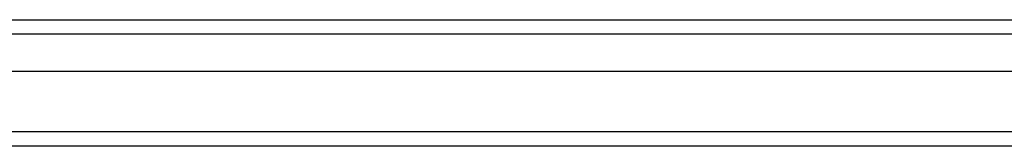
# Model space of a CAD drawing. Header units: inches. Extents: x 21 to 549, y 60 to 259.
# Tile 54 of 129: x 263.941 to 270.691, y 145.199 to 146.065. Entities that reach past the tile are written whole.
import ezdxf

# ---------------------------------------------------------------- set-up
doc = ezdxf.new("R2010")
doc.units = ezdxf.units.IN
doc.header["$MEASUREMENT"] = 0
doc.layers.add('Visible Edges(ANSI)', color=7, linetype='Continuous', lineweight=25)
doc.layers.add('Visible Tangent Edges(ANSI)', color=7, linetype='Continuous', lineweight=25)

msp = doc.modelspace()

# ---------------------------------------------------------------- linework, layer by layer
at = {"layer": 'Visible Edges(ANSI)'}
for p, q in [((244.5883, 146.0653), (296.794, 146.0653)), ((296.9825, 145.711), (244.3998, 145.711)), ((297.5921, 145.1992), (244.5573, 145.1992))]:
    msp.add_line(p, q, dxfattribs=at)
at = {"layer": 'Visible Tangent Edges(ANSI)'}
for p, q in [((296.924, 145.9663), (244.4583, 145.9663)), ((297.5921, 145.2982), (243.7901, 145.2982))]:
    msp.add_line(p, q, dxfattribs=at)

doc.saveas('drawing.dxf')
